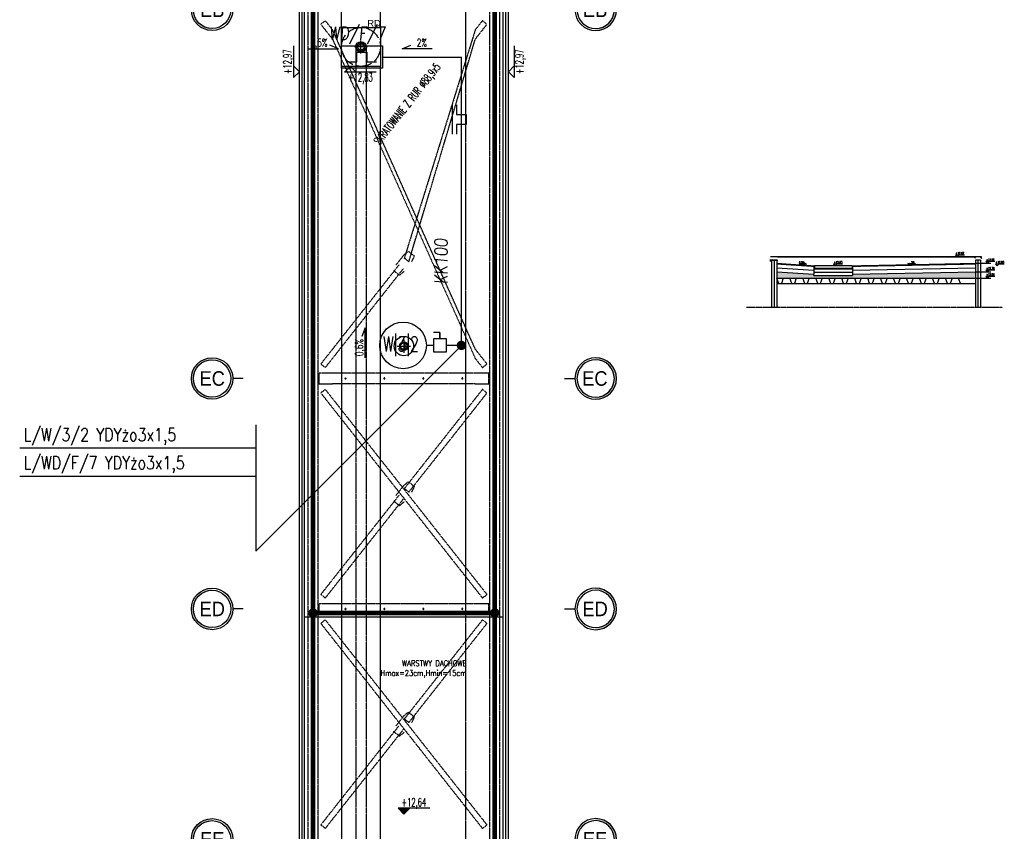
# Model space of a CAD drawing. Extents: x 3880 to 129921, y -116796 to -57711.
# Tile 44 of 110: x 51085 to 52603, y -98057 to -96807. Entities that reach past the tile are written whole.
import ezdxf
from ezdxf.enums import TextEntityAlignment as Align

# ---------------------------------------------------------------- set-up
doc = ezdxf.new("R2010")
doc.units = 0
doc.header["$LTSCALE"] = 2
for name, pattern in [('ACAD_ISO02W100', [15, 12, -3]), ('ACAD_ISO10W100', [18.5, 12, -3, 0.5, -3]), ('CENTER', [2, 1.25, -0.25, 0.25, -0.25]), ('DASHED', [0.75, 0.5, -0.25]), ('DASHED2', [0.375, 0.25, -0.125])]:
    doc.linetypes.add(name, pattern=pattern)
doc.layers.get('0').update_dxf_attribs({"color": 101, "linetype": 'CONTINUOUS'})
for name, color, linetype in [('Det-izol-w', 144, 'CONTINUOUS'), ('Det-metal', 141, 'CONTINUOUS'), ('E35', 6, 'CONTINUOUS'), ('E50', 3, 'CONTINUOUS'), ('Ins-went', 141, 'CONTINUOUS'), ('Ins-wod', 152, 'CONTINUOUS'), ('Opis-rzedne', 52, 'CONTINUOUS'), ('Opis-spadki', 61, 'CONTINUOUS'), ('Os-osie glowne', 1, 'CENTER'), ('Os-osie-opis', 2, 'CONTINUOUS'), ('Sc-beton', 7, 'CONTINUOUS'), ('Sc-izolacja term-styropian', 151, 'STYROPIAN-KA'), ('Sc-systemowe', 150, 'CONTINUOUS'), ('Sch-opis', 51, 'CONTINUOUS'), ('W-idok', 9, 'CONTINUOUS')]:
    doc.layers.add(name, color=color, linetype=linetype)
doc.styles.add('dwg_opis duży', font='ARIAL.TTF', dxfattribs={"width": 0.9})
doc.styles.add('dwg_opis podstawowy', font='romans.shx', dxfattribs={"width": 0.9})
doc.styles.add('ROMANS', font='romans', dxfattribs={"width": 0.85})
doc.styles.add('TYTUL2', font='ARIAL.TTF')
doc.linetypes.add('BATTING', pattern='A,0.0001,-0.1,[134,ltypeshp.shx,S=0.1,R=0,X=-0.1,Y=0],-0.2,[134,ltypeshp.shx,S=0.1,R=180,X=0.1,Y=0],-0.1', length=0.4001)
doc.linetypes.add('STYROPIAN-KA', pattern='A,0.0001,-0.1,[135,ltypeshp.shx,S=0.1,R=0,X=-0.1,Y=0],0,[135,ltypeshp.shx,S=0.1,R=180,X=0.1,Y=0],-0.1', length=0.2001)

# ---------------------------------------------------------------- blocks, each defined once
blk = doc.blocks.new('A$C5F9C5678')
at = {"layer": 'E35'}
for p, q in [((-39.2, 9.9), (-39.2, 24.9)), ((-39.2, 24.9), (-24.2, 24.9)), ((-24.2, 24.9), (-24.2, 9.9)), ((-54.2, 9.9), (-39.2, 9.9)), ((-24.2, 9.9), (-9.2, 9.9))]:
    blk.add_line(p, q, dxfattribs=at)
blk.add_lwpolyline([(-63.3, 34.4), (0, 34.4), (0, 0), (-63.3, 0)], close=True, dxfattribs=at)
blk = doc.blocks.new('A$C396C56EA')
at = {"layer": 'E35'}
for p, q in [((0, 0), (45, 0)), ((0, -6.9), (15, -6.9)), ((15, -6.9), (15, -21.9)), ((30, -21.9), (30, -6.9)), ((30, -6.9), (45, -6.9)), ((15, -21.9), (30, -21.9))]:
    blk.add_line(p, q, dxfattribs=at)
blk = doc.blocks.new('_kgjdskfgjkfh')
at = {"linetype": 'ACAD_ISO10W100'}
for p, q in [((10, 0), (-10, 0)), ((0, 10), (0, -10))]:
    blk.add_line(p, q, dxfattribs=at)
at = {"linetype": 'Continuous', "ltscale": 7}
for p, q in [((-8, 0), (-5, 0)), ((-7.6, 2.5), (-4.8, 1.5)), ((-6.5, 4.7), (-4, 2.9)), ((-4.7, 6.5), (-2.9, 4)), ((-2.5, 7.6), (-1.5, 4.8)), ((0, 8), (0, 5)), ((2.5, 7.6), (1.5, 4.8)), ((4.7, 6.5), (2.9, 4)), ((6.5, 4.7), (4, 2.9)), ((7.6, 2.5), (4.8, 1.5)), ((8, 0), (5, 0)), ((-7.6, -2.5), (-4.8, -1.5)), ((-6.5, -4.7), (-4, -2.9)), ((-4.7, -6.5), (-2.9, -4)), ((-2.5, -7.6), (-1.5, -4.8)), ((0, -8), (0, -5)), ((2.5, -7.6), (1.5, -4.8)), ((4.7, -6.5), (2.9, -4)), ((6.5, -4.7), (4, -2.9)), ((7.6, -2.5), (4.8, -1.5))]:
    blk.add_line(p, q, dxfattribs=at)
at = {"linetype": 'ACAD_ISO02W100'}
blk.add_circle((0, 0), 30, dxfattribs=at)
at = {"linetype": 'Continuous', "ltscale": 7}
for radius in [8, 5]:
    blk.add_circle((0, 0), radius, dxfattribs=at)
blk = doc.blocks.new('_opis_osi')
blk.add_hatch(color=256).paths.add_polyline_path([(32, -32), (28.8, -32, -1), (-28.8, -32), (-32, -32, 1)])
for radius in [32, 28.8]:
    blk.add_circle((0, -32), radius)
at = {"style": 'dwg_opis duży', "width": 0.9}
blk.add_attdef('AXNAMEV', text='', height=22.4, rotation=90, dxfattribs=at).set_placement((0, -32), align=Align.MIDDLE_CENTER)
blk = doc.blocks.new('SPADKI')
at = {"ltscale": 25}
blk.add_lwpolyline([(0, 0), (0, -70), (-8, -50), (-8, -50)], dxfattribs=at)
at = {"ltscale": 25, "style": 'ROMANS', "width": 0.7}
blk.add_attdef('SP%', text='', height=18, rotation=90, dxfattribs=at).set_placement((-4.9, -24), align=Align.CENTER)
blk = doc.blocks.new('dwg_kota kons 50')
blk.add_hatch(color=256).paths.add_polyline_path([(9, 9), (-9, 9), (0, 0)])
blk.add_lwpolyline([(39.75, 9), (-9, 9), (0, 0), (9, 9)])
at = {"style": 'dwg_opis podstawowy', "width": 0.6}
blk.add_attdef('KOTA_KONS', text='', height=12.75, dxfattribs=at).set_placement((15.375, 8.25), align=Align.BOTTOM_CENTER)
blk = doc.blocks.new('dwg_kota arch 50')
blk.add_lwpolyline([(39.75, 9), (-9, 9), (0, 0), (9, 9)])
at = {"style": 'dwg_opis podstawowy', "width": 0.6}
blk.add_attdef('KOTA_ARCH', text='', height=12.75, dxfattribs=at).set_placement((15.375, 8.25), align=Align.BOTTOM_CENTER)

msp = doc.modelspace()

# ---------------------------------------------------------------- hatches: boundary and pattern name
at = {"layer": 'Sc-beton'}
h = msp.add_hatch(dxfattribs=at)
h.set_pattern_fill('DASH', color=256, scale=0.5, angle=45, style=0)
h.set_pattern_definition([(45, (7e-12, 5818.2801), (2e-16, 2.24506403), [1.5875, -1.5875])])
h.paths.add_polyline_path([(52309.13, -97204.529), (52309.13, -97198.529), (52252.271, -97194.829), (52252.271, -97204.529), (52262.271, -97204.529)])
h.paths.add_polyline_path([(52369.13, -97204.529), (52369.13, -97200.529), (52309.13, -97200.529), (52309.13, -97204.529)])
h.paths.add_polyline_path([(52558.271, -97204.529), (52558.271, -97194.829), (52369.13, -97198.529), (52369.13, -97204.529)])
h.paths.add_polyline_path([(52357.118, -97203.922), (52357.118, -97201.136), (52361.618, -97201.136), (52361.618, -97203.922)], flags=24)

# ---------------------------------------------------------------- linework, layer by layer
for points in [[(52255.271, -97212.929), (52252.271, -97204.529), (52262.271, -97204.529), (52259.271, -97212.929), (52275.271, -97212.929), (52272.271, -97204.529)], [(52252.271, -97212.929), (52558.271, -97212.929)], [(52275.271, -97212.929), (52272.271, -97204.529), (52282.271, -97204.529), (52279.271, -97212.929), (52295.271, -97212.929), (52292.271, -97204.529)], [(52295.271, -97212.929), (52292.271, -97204.529), (52302.271, -97204.529), (52299.271, -97212.929), (52315.271, -97212.929), (52312.271, -97204.529)], [(52315.271, -97212.929), (52312.271, -97204.529), (52322.271, -97204.529), (52319.271, -97212.929), (52335.271, -97212.929), (52332.271, -97204.529)], [(52335.271, -97212.929), (52332.271, -97204.529), (52342.271, -97204.529), (52339.271, -97212.929), (52355.271, -97212.929), (52352.271, -97204.529)], [(52355.271, -97212.929), (52352.271, -97204.529), (52362.271, -97204.529), (52359.271, -97212.929), (52375.271, -97212.929), (52372.271, -97204.529)], [(52375.271, -97212.929), (52372.271, -97204.529), (52382.271, -97204.529), (52379.271, -97212.929), (52395.271, -97212.929), (52392.271, -97204.529)], [(52395.271, -97212.929), (52392.271, -97204.529), (52402.271, -97204.529), (52399.271, -97212.929), (52415.271, -97212.929), (52412.271, -97204.529)], [(52415.271, -97212.929), (52412.271, -97204.529), (52422.271, -97204.529), (52419.271, -97212.929), (52435.271, -97212.929), (52432.271, -97204.529)], [(52435.271, -97212.929), (52432.271, -97204.529), (52442.271, -97204.529), (52439.271, -97212.929), (52455.271, -97212.929), (52452.271, -97204.529)], [(52455.271, -97212.929), (52452.271, -97204.529), (52462.271, -97204.529), (52459.271, -97212.929), (52475.271, -97212.929), (52472.271, -97204.529)], [(52475.271, -97212.929), (52472.271, -97204.529), (52482.271, -97204.529), (52479.271, -97212.929), (52495.271, -97212.929), (52492.271, -97204.529)], [(52495.271, -97212.929), (52492.271, -97204.529), (52502.271, -97204.529), (52499.271, -97212.929), (52515.271, -97212.929), (52512.271, -97204.529)], [(52515.271, -97212.929), (52512.271, -97204.529), (52522.271, -97204.529), (52519.271, -97212.929), (52535.271, -97212.929), (52532.271, -97204.529)]]:
    msp.add_lwpolyline(points)
at = {"linetype": 'DASHED', "ltscale": 0.5}
msp.add_lwpolyline([(52205.42, -97249.521), (52599.941, -97249.521)], dxfattribs=at)
at = {"layer": 'Det-izol-w'}
for points in [[(52252.271, -97181.802), (52310.13, -97185.567)], [(52252.271, -97182.303), (52309.63, -97186.035)], [(52309.63, -97186.035), (52309.63, -97190.029)], [(52310.13, -97185.567), (52310.13, -97189.529)], [(52368.13, -97185.546), (52558.271, -97181.827)], [(52368.13, -97185.546), (52368.13, -97189.529)], [(52368.63, -97186.037), (52558.271, -97182.327)], [(52368.63, -97186.037), (52368.63, -97190.029)], [(52309.63, -97190.029), (52368.63, -97190.029)], [(52310.13, -97189.529), (52368.13, -97189.529)]]:
    msp.add_lwpolyline(points, dxfattribs=at)
at = {"layer": 'Det-izol-w', "linetype": 'DASHED2', "ltscale": 0.5}
for points in [[(52252.271, -97182.052), (52309.88, -97185.801)], [(52252.271, -97182.553), (52309.38, -97186.27)], [(52309.38, -97186.27), (52309.38, -97190.279)], [(52309.88, -97185.801), (52309.88, -97189.779)], [(52368.38, -97185.791), (52558.271, -97182.077)], [(52368.38, -97185.791), (52368.38, -97189.779)], [(52368.88, -97186.282), (52558.271, -97182.577)], [(52368.88, -97186.282), (52368.88, -97190.279)], [(52309.38, -97190.279), (52368.88, -97190.279)], [(52309.88, -97189.779), (52368.38, -97189.779)]]:
    msp.add_lwpolyline(points, dxfattribs=at)
at = {"layer": 'Det-metal', "linetype": 'DASHED', "ltscale": 0.5}
for p, q in [((51529.547, -96615.816), (51529.547, -98599.82)), ((51545.547, -98599.82), (51545.547, -96615.816)), ((51809.547, -96615.816), (51809.547, -98599.82)), ((51825.547, -98599.82), (51825.547, -96615.816)), ((51556.469, -96808.128), (51549.489, -96813.633)), ((51567.547, -96822.174), (51556.469, -96808.128)), ((51798.626, -96808.128), (51787.547, -96822.174)), ((51805.606, -96813.634), (51798.713, -96808.197)), ((51549.489, -96813.633), (51567.547, -96836.529)), ((51787.547, -97314.106), (51567.547, -96822.174)), ((51787.547, -96822.174), (51678.167, -97173.857)), ((51787.547, -96836.529), (51805.606, -96813.634)), ((51567.547, -96836.529), (51787.547, -97328.462)), ((51685.147, -97179.363), (51787.547, -96836.529)), ((51677.233, -97169.3), (51665.299, -97184.431)), ((51684.377, -97163.472), (51677.233, -97169.3)), ((51685.147, -97179.363), (51678.167, -97173.857)), ((51693.799, -97170.904), (51684.377, -97163.472)), ((51689.796, -97179.209), (51693.799, -97170.904)), ((51669.948, -97184.277), (51567.547, -97314.106)), ((51567.547, -97328.462), (51676.928, -97189.783)), ((51661.296, -97192.736), (51670.718, -97200.168)), ((51670.718, -97200.168), (51677.862, -97194.34)), ((51567.547, -97314.106), (51549.489, -97337.002)), ((51805.606, -97337.002), (51787.547, -97314.106)), ((51556.469, -97342.508), (51549.489, -97337.002)), ((51556.469, -97342.508), (51567.547, -97328.462)), ((51787.547, -97328.462), (51798.626, -97342.508)), ((51798.626, -97342.508), (51805.606, -97337.002)), ((51567.547, -97351.32), (51546.547, -97351.32)), ((51546.547, -97351.32), (51546.547, -97367.32)), ((51787.547, -97351.32), (51567.547, -97351.32)), ((51808.547, -97351.32), (51787.547, -97351.32)), ((51808.547, -97367.32), (51808.547, -97351.32)), ((51546.547, -97367.32), (51567.547, -97367.32)), ((51787.547, -97367.32), (51567.547, -97367.32)), ((51586.768, -97359.142), (51586.747, -97359.32)), ((51586.747, -97359.32), (51586.768, -97359.498)), ((51586.827, -97358.973), (51586.768, -97359.142)), ((51586.768, -97359.498), (51586.827, -97359.667)), ((51586.922, -97358.821), (51586.827, -97358.973)), ((51586.827, -97359.667), (51586.922, -97359.818)), ((51587.049, -97358.694), (51586.922, -97358.821)), ((51586.922, -97359.818), (51587.049, -97359.945)), ((51587.2, -97358.599), (51587.049, -97358.694)), ((51587.049, -97359.945), (51587.2, -97360.041)), ((51587.369, -97358.54), (51587.2, -97358.599)), ((51587.2, -97360.041), (51587.369, -97360.1)), ((51587.547, -97358.52), (51587.369, -97358.54)), ((51587.369, -97360.1), (51587.547, -97360.12)), ((51587.725, -97358.54), (51587.547, -97358.52)), ((51587.547, -97360.12), (51587.725, -97360.1)), ((51587.895, -97358.599), (51587.725, -97358.54)), ((51587.725, -97360.1), (51587.895, -97360.041)), ((51588.046, -97358.694), (51587.895, -97358.599)), ((51587.895, -97360.041), (51588.046, -97359.945)), ((51588.173, -97358.821), (51588.046, -97358.694)), ((51588.046, -97359.945), (51588.173, -97359.818)), ((51588.268, -97358.973), (51588.173, -97358.821)), ((51588.173, -97359.818), (51588.268, -97359.667)), ((51588.327, -97359.142), (51588.268, -97358.973)), ((51588.268, -97359.667), (51588.327, -97359.498)), ((51588.347, -97359.32), (51588.327, -97359.142)), ((51588.327, -97359.498), (51588.347, -97359.32)), ((51646.768, -97359.142), (51646.747, -97359.32)), ((51646.747, -97359.32), (51646.768, -97359.498)), ((51646.827, -97358.973), (51646.768, -97359.142)), ((51646.768, -97359.498), (51646.827, -97359.667)), ((51646.922, -97358.821), (51646.827, -97358.973)), ((51646.827, -97359.667), (51646.922, -97359.818)), ((51647.049, -97358.694), (51646.922, -97358.821)), ((51646.922, -97359.818), (51647.049, -97359.945)), ((51647.2, -97358.599), (51647.049, -97358.694)), ((51647.049, -97359.945), (51647.2, -97360.041)), ((51647.369, -97358.54), (51647.2, -97358.599)), ((51647.2, -97360.041), (51647.369, -97360.1)), ((51647.547, -97358.52), (51647.369, -97358.54)), ((51647.369, -97360.1), (51647.547, -97360.12)), ((51647.725, -97358.54), (51647.547, -97358.52)), ((51647.547, -97360.12), (51647.725, -97360.1)), ((51647.895, -97358.599), (51647.725, -97358.54)), ((51647.725, -97360.1), (51647.895, -97360.041)), ((51648.046, -97358.694), (51647.895, -97358.599)), ((51647.895, -97360.041), (51648.046, -97359.945)), ((51648.173, -97358.821), (51648.046, -97358.694)), ((51648.046, -97359.945), (51648.173, -97359.818)), ((51648.268, -97358.973), (51648.173, -97358.821)), ((51648.173, -97359.818), (51648.268, -97359.667)), ((51648.327, -97359.142), (51648.268, -97358.973)), ((51648.268, -97359.667), (51648.327, -97359.498)), ((51648.347, -97359.32), (51648.327, -97359.142)), ((51648.327, -97359.498), (51648.347, -97359.32)), ((51706.768, -97359.142), (51706.747, -97359.32)), ((51706.747, -97359.32), (51706.768, -97359.498)), ((51706.827, -97358.973), (51706.768, -97359.142)), ((51706.768, -97359.498), (51706.827, -97359.667)), ((51706.922, -97358.821), (51706.827, -97358.973)), ((51706.827, -97359.667), (51706.922, -97359.818)), ((51707.049, -97358.694), (51706.922, -97358.821)), ((51706.922, -97359.818), (51707.049, -97359.945)), ((51707.2, -97358.599), (51707.049, -97358.694)), ((51707.049, -97359.945), (51707.2, -97360.041)), ((51707.369, -97358.54), (51707.2, -97358.599)), ((51707.2, -97360.041), (51707.369, -97360.1)), ((51707.547, -97358.52), (51707.369, -97358.54)), ((51707.369, -97360.1), (51707.547, -97360.12)), ((51707.725, -97358.54), (51707.547, -97358.52)), ((51707.547, -97360.12), (51707.725, -97360.1)), ((51707.895, -97358.599), (51707.725, -97358.54)), ((51707.725, -97360.1), (51707.895, -97360.041)), ((51708.046, -97358.694), (51707.895, -97358.599)), ((51707.895, -97360.041), (51708.046, -97359.945)), ((51708.173, -97358.821), (51708.046, -97358.694)), ((51708.046, -97359.945), (51708.173, -97359.818)), ((51708.268, -97358.973), (51708.173, -97358.821)), ((51708.173, -97359.818), (51708.268, -97359.667)), ((51708.327, -97359.142), (51708.268, -97358.973)), ((51708.268, -97359.667), (51708.327, -97359.498)), ((51708.347, -97359.32), (51708.327, -97359.142)), ((51708.327, -97359.498), (51708.347, -97359.32)), ((51766.768, -97359.142), (51766.747, -97359.32)), ((51766.747, -97359.32), (51766.768, -97359.498)), ((51766.827, -97358.973), (51766.768, -97359.142)), ((51766.768, -97359.498), (51766.827, -97359.667)), ((51766.922, -97358.821), (51766.827, -97358.973)), ((51766.827, -97359.667), (51766.922, -97359.818)), ((51767.049, -97358.694), (51766.922, -97358.821)), ((51766.922, -97359.818), (51767.049, -97359.945)), ((51767.2, -97358.599), (51767.049, -97358.694)), ((51767.049, -97359.945), (51767.2, -97360.041)), ((51767.369, -97358.54), (51767.2, -97358.599)), ((51767.2, -97360.041), (51767.369, -97360.1)), ((51767.547, -97358.52), (51767.369, -97358.54)), ((51767.369, -97360.1), (51767.547, -97360.12)), ((51767.725, -97358.54), (51767.547, -97358.52)), ((51767.547, -97360.12), (51767.725, -97360.1)), ((51767.895, -97358.599), (51767.725, -97358.54)), ((51767.725, -97360.1), (51767.895, -97360.041)), ((51768.046, -97358.694), (51767.895, -97358.599)), ((51767.895, -97360.041), (51768.046, -97359.945)), ((51768.173, -97358.821), (51768.046, -97358.694)), ((51768.046, -97359.945), (51768.173, -97359.818)), ((51768.268, -97358.973), (51768.173, -97358.821)), ((51768.173, -97359.818), (51768.268, -97359.667)), ((51768.327, -97359.142), (51768.268, -97358.973)), ((51768.268, -97359.667), (51768.327, -97359.498)), ((51768.347, -97359.32), (51768.327, -97359.142)), ((51768.327, -97359.498), (51768.347, -97359.32)), ((51787.547, -97367.32), (51808.547, -97367.32)), ((51556.469, -97376.132), (51549.489, -97381.637)), ((51549.489, -97381.637), (51567.547, -97404.533)), ((51567.547, -97390.178), (51556.469, -97376.132)), ((51798.626, -97376.132), (51787.547, -97390.178)), ((51787.547, -97404.533), (51805.606, -97381.637)), ((51805.606, -97381.637), (51798.713, -97376.201)), ((51787.547, -97669.106), (51567.547, -97390.178)), ((51787.547, -97390.178), (51678.167, -97528.857)), ((51567.547, -97404.533), (51787.547, -97683.462)), ((51685.147, -97534.363), (51787.547, -97404.533)), ((51684.377, -97518.472), (51677.233, -97524.3)), ((51693.799, -97525.904), (51684.377, -97518.472)), ((51677.233, -97524.3), (51665.299, -97539.431)), ((51685.147, -97534.363), (51678.167, -97528.857)), ((51689.796, -97534.209), (51693.799, -97525.904)), ((51669.948, -97539.277), (51567.547, -97669.106)), ((51567.547, -97683.462), (51676.928, -97544.783)), ((51661.296, -97547.736), (51670.718, -97555.168)), ((51670.718, -97555.168), (51677.862, -97549.34)), ((51567.547, -97669.106), (51549.489, -97692.002)), ((51805.606, -97692.002), (51787.547, -97669.106)), ((51556.469, -97697.508), (51567.547, -97683.462)), ((51787.547, -97683.462), (51798.626, -97697.508)), ((51556.469, -97697.508), (51549.489, -97692.002)), ((51798.626, -97697.508), (51805.606, -97692.002)), ((51567.547, -97706.32), (51546.547, -97706.32)), ((51546.547, -97706.32), (51546.547, -97722.32)), ((51787.547, -97706.32), (51567.547, -97706.32)), ((51586.768, -97714.142), (51586.747, -97714.32)), ((51586.747, -97714.32), (51586.768, -97714.498)), ((51586.827, -97713.973), (51586.768, -97714.142)), ((51586.768, -97714.498), (51586.827, -97714.667)), ((51586.922, -97713.821), (51586.827, -97713.973)), ((51586.827, -97714.667), (51586.922, -97714.819)), ((51587.049, -97713.694), (51586.922, -97713.821)), ((51586.922, -97714.819), (51587.049, -97714.945)), ((51587.2, -97713.599), (51587.049, -97713.694)), ((51587.049, -97714.945), (51587.2, -97715.041)), ((51587.369, -97713.54), (51587.2, -97713.599)), ((51587.2, -97715.041), (51587.369, -97715.1)), ((51587.547, -97713.52), (51587.369, -97713.54)), ((51587.369, -97715.1), (51587.547, -97715.12)), ((51587.725, -97713.54), (51587.547, -97713.52)), ((51587.547, -97715.12), (51587.725, -97715.1)), ((51587.895, -97713.599), (51587.725, -97713.54)), ((51587.725, -97715.1), (51587.895, -97715.041)), ((51588.046, -97713.694), (51587.895, -97713.599)), ((51587.895, -97715.041), (51588.046, -97714.945)), ((51588.173, -97713.821), (51588.046, -97713.694)), ((51588.046, -97714.945), (51588.173, -97714.819)), ((51588.268, -97713.973), (51588.173, -97713.821)), ((51588.173, -97714.819), (51588.268, -97714.667)), ((51588.327, -97714.142), (51588.268, -97713.973)), ((51588.268, -97714.667), (51588.327, -97714.498)), ((51588.347, -97714.32), (51588.327, -97714.142)), ((51588.327, -97714.498), (51588.347, -97714.32)), ((51646.768, -97714.142), (51646.747, -97714.32)), ((51646.747, -97714.32), (51646.768, -97714.498)), ((51646.827, -97713.973), (51646.768, -97714.142)), ((51646.768, -97714.498), (51646.827, -97714.667)), ((51646.922, -97713.821), (51646.827, -97713.973)), ((51646.827, -97714.667), (51646.922, -97714.819)), ((51647.049, -97713.694), (51646.922, -97713.821)), ((51646.922, -97714.819), (51647.049, -97714.945)), ((51647.2, -97713.599), (51647.049, -97713.694)), ((51647.049, -97714.945), (51647.2, -97715.041)), ((51647.369, -97713.54), (51647.2, -97713.599)), ((51647.2, -97715.041), (51647.369, -97715.1)), ((51647.547, -97713.52), (51647.369, -97713.54)), ((51647.369, -97715.1), (51647.547, -97715.12)), ((51647.725, -97713.54), (51647.547, -97713.52)), ((51647.547, -97715.12), (51647.725, -97715.1)), ((51647.895, -97713.599), (51647.725, -97713.54)), ((51647.725, -97715.1), (51647.895, -97715.041)), ((51648.046, -97713.694), (51647.895, -97713.599)), ((51647.895, -97715.041), (51648.046, -97714.945)), ((51648.173, -97713.821), (51648.046, -97713.694)), ((51648.046, -97714.945), (51648.173, -97714.819)), ((51648.268, -97713.973), (51648.173, -97713.821)), ((51648.173, -97714.819), (51648.268, -97714.667)), ((51648.327, -97714.142), (51648.268, -97713.973)), ((51648.268, -97714.667), (51648.327, -97714.498)), ((51648.347, -97714.32), (51648.327, -97714.142)), ((51648.327, -97714.498), (51648.347, -97714.32)), ((51706.768, -97714.142), (51706.747, -97714.32)), ((51706.747, -97714.32), (51706.768, -97714.498)), ((51706.827, -97713.973), (51706.768, -97714.142)), ((51706.768, -97714.498), (51706.827, -97714.667)), ((51706.922, -97713.821), (51706.827, -97713.973)), ((51706.827, -97714.667), (51706.922, -97714.819)), ((51707.049, -97713.694), (51706.922, -97713.821)), ((51706.922, -97714.819), (51707.049, -97714.945)), ((51707.2, -97713.599), (51707.049, -97713.694)), ((51707.049, -97714.945), (51707.2, -97715.041)), ((51707.369, -97713.54), (51707.2, -97713.599)), ((51707.2, -97715.041), (51707.369, -97715.1)), ((51707.547, -97713.52), (51707.369, -97713.54)), ((51707.369, -97715.1), (51707.547, -97715.12)), ((51707.725, -97713.54), (51707.547, -97713.52)), ((51707.547, -97715.12), (51707.725, -97715.1)), ((51707.895, -97713.599), (51707.725, -97713.54)), ((51707.725, -97715.1), (51707.895, -97715.041)), ((51708.046, -97713.694), (51707.895, -97713.599)), ((51707.895, -97715.041), (51708.046, -97714.945)), ((51708.173, -97713.821), (51708.046, -97713.694)), ((51708.046, -97714.945), (51708.173, -97714.819)), ((51708.268, -97713.973), (51708.173, -97713.821)), ((51708.173, -97714.819), (51708.268, -97714.667)), ((51708.327, -97714.142), (51708.268, -97713.973)), ((51708.268, -97714.667), (51708.327, -97714.498)), ((51708.347, -97714.32), (51708.327, -97714.142)), ((51708.327, -97714.498), (51708.347, -97714.32)), ((51766.768, -97714.142), (51766.747, -97714.32)), ((51766.747, -97714.32), (51766.768, -97714.498)), ((51766.827, -97713.973), (51766.768, -97714.142)), ((51766.768, -97714.498), (51766.827, -97714.667)), ((51766.922, -97713.821), (51766.827, -97713.973)), ((51766.827, -97714.667), (51766.922, -97714.819)), ((51767.049, -97713.694), (51766.922, -97713.821)), ((51766.922, -97714.819), (51767.049, -97714.945)), ((51767.2, -97713.599), (51767.049, -97713.694)), ((51767.049, -97714.945), (51767.2, -97715.041)), ((51767.369, -97713.54), (51767.2, -97713.599)), ((51767.2, -97715.041), (51767.369, -97715.1)), ((51767.547, -97713.52), (51767.369, -97713.54)), ((51767.369, -97715.1), (51767.547, -97715.12)), ((51767.725, -97713.54), (51767.547, -97713.52)), ((51767.547, -97715.12), (51767.725, -97715.1)), ((51767.895, -97713.599), (51767.725, -97713.54)), ((51767.725, -97715.1), (51767.895, -97715.041)), ((51768.046, -97713.694), (51767.895, -97713.599)), ((51767.895, -97715.041), (51768.046, -97714.945)), ((51768.173, -97713.821), (51768.046, -97713.694)), ((51768.046, -97714.945), (51768.173, -97714.819)), ((51768.268, -97713.973), (51768.173, -97713.821)), ((51768.173, -97714.819), (51768.268, -97714.667)), ((51768.327, -97714.142), (51768.268, -97713.973)), ((51768.268, -97714.667), (51768.327, -97714.498)), ((51768.347, -97714.32), (51768.327, -97714.142)), ((51768.327, -97714.498), (51768.347, -97714.32)), ((51808.547, -97706.32), (51787.547, -97706.32)), ((51808.547, -97722.32), (51808.547, -97706.32)), ((51546.547, -97722.32), (51567.547, -97722.32)), ((51556.469, -97731.132), (51549.489, -97736.637)), ((51567.547, -97745.178), (51556.469, -97731.132)), ((51787.547, -97722.32), (51567.547, -97722.32)), ((51787.547, -97722.32), (51808.547, -97722.32)), ((51798.626, -97731.132), (51787.547, -97745.178)), ((51805.606, -97736.637), (51798.713, -97731.201)), ((51549.489, -97736.637), (51567.547, -97759.533)), ((51787.547, -98024.106), (51567.547, -97745.178)), ((51787.547, -97745.178), (51678.167, -97883.857)), ((51787.547, -97759.533), (51805.606, -97736.637)), ((51567.547, -97759.533), (51787.547, -98038.462)), ((51685.147, -97889.363), (51787.547, -97759.533)), ((51677.233, -97879.3), (51665.299, -97894.431)), ((51684.377, -97873.472), (51677.233, -97879.3)), ((51685.147, -97889.363), (51678.167, -97883.857)), ((51693.799, -97880.904), (51684.377, -97873.472)), ((51689.796, -97889.209), (51693.799, -97880.904)), ((51669.948, -97894.277), (51567.547, -98024.106)), ((51567.547, -98038.462), (51676.928, -97899.783)), ((51661.296, -97902.736), (51670.718, -97910.168)), ((51670.718, -97910.168), (51677.862, -97904.34)), ((51567.547, -98024.106), (51549.489, -98047.002)), ((51556.469, -98052.508), (51567.547, -98038.462)), ((51805.606, -98047.002), (51787.547, -98024.106)), ((51787.547, -98038.462), (51798.626, -98052.508)), ((51556.469, -98052.508), (51549.489, -98047.002)), ((51798.626, -98052.508), (51805.606, -98047.002))]:
    msp.add_line(p, q, dxfattribs=at)
at = {"layer": 'E35', "ltscale": 0.5}
msp.add_line((51733.042, -97288.302), (51723.042, -97288.302), dxfattribs=at)
at = {"layer": 'E35'}
for p, q in [((51449.346, -97625.114), (51766.158, -97308.302)), ((51449.346, -97430.729), (51449.346, -97625.114)), ((51449.346, -97466.824), (51085.444, -97466.824)), ((51449.346, -97510.15), (51085.444, -97510.15))]:
    msp.add_line(p, q, dxfattribs=at)
at = {"layer": 'E35', "ltscale": 0.5}
for points in [[(51733.042, -97298.302), (51733.042, -97288.302), (51733.042, -97288.302), (51733.042, -97298.302)], [(51743.042, -97318.302), (51743.042, -97298.302), (51723.042, -97298.302), (51723.042, -97318.302)]]:
    msp.add_lwpolyline(points, close=True, dxfattribs=at)
at = {"layer": 'E50'}
for p, q in [((51644.43, -96864.112), (51766.087, -96864.112)), ((51766.087, -97308.302), (51766.087, -96864.112)), ((51723.042, -97308.302), (51712.277, -97308.302)), ((51766.158, -97308.302), (51743.042, -97308.302))]:
    msp.add_line(p, q, dxfattribs=at)
at = {"layer": 'E50', "const_width": 7}
for points in [[(51537.547, -96355.492), (51537.547, -101998.505)], [(51817.547, -96355.492), (51817.572, -101998.505)], [(51537.547, -97720.505), (51817.547, -97720.505)]]:
    msp.add_lwpolyline(points, dxfattribs=at)
for points in [[(51762.408, -97308.302, -1), (51769.908, -97308.302, -1)], [(51533.797, -97720.505, -1), (51541.297, -97720.505, -1)], [(51813.797, -97720.505, -1), (51821.297, -97720.505, -1)]]:
    msp.add_lwpolyline(points, format="xyb", close=True, dxfattribs=at)
at = {"layer": 'E50', "color": 6}
msp.add_circle((51676.368, -97308.302), 35.909, dxfattribs=at)
at = {"layer": 'Ins-went'}
for p, q in [((51667.155, -97309.388), (51687.94, -97309.388)), ((51677.547, -97298.995), (51677.547, -97319.78))]:
    msp.add_line(p, q, dxfattribs=at)
for radius in [15, 6.6, 5]:
    msp.add_circle((51677.547, -97309.388), radius, dxfattribs=at)
at = {"layer": 'Ins-wod'}
for points in [[(51516.547, -102029.82), (51516.547, -96290.837)], [(51838.547, -102029.82), (51838.547, -96290.837)], [(52244.271, -97176.802), (52244.271, -97249.521)], [(52244.271, -97176.802), (52252.271, -97176.802)], [(52248.271, -97176.802), (52248.271, -97249.521)], [(52252.271, -97176.802), (52252.271, -97249.521)], [(52558.271, -97176.802), (52558.271, -97249.521)], [(52566.271, -97176.802), (52558.271, -97176.802)], [(52562.271, -97176.802), (52562.271, -97249.521)], [(52566.271, -97176.802), (52566.271, -97249.521)]]:
    msp.add_lwpolyline(points, dxfattribs=at)
at = {"layer": 'Ins-wod', "linetype": 'DASHED', "ltscale": 0.5}
for points in [[(51603.406, -96848.501), (51603.406, -102167.82)], [(51619.406, -96848.501), (51619.406, -102151.82)]]:
    msp.add_lwpolyline(points, dxfattribs=at)
at = {"layer": 'Opis-rzedne'}
for points in [[(52558.271, -97181.827), (52582.2, -97181.827)], [(52558.271, -97194.829), (52582.2, -97194.829)], [(52558.271, -97204.529), (52582.2, -97204.529)]]:
    msp.add_lwpolyline(points, dxfattribs=at)
at = {"layer": 'Os-osie glowne'}
for points in [[(51537.547, -95788.505), (51537.547, -103392.711)], [(51772.547, -95788.505), (51772.547, -102137.034)]]:
    msp.add_lwpolyline(points, dxfattribs=at)
at = {"layer": 'Os-osie-opis'}
for points in [[(51429.982, -97359.32), (51413.982, -97359.32)], [(51925.113, -97359.32), (51941.113, -97359.32)], [(51429.982, -97714.32), (51413.982, -97714.32)], [(51925.113, -97714.32), (51941.113, -97714.32)]]:
    msp.add_lwpolyline(points, dxfattribs=at)
at = {"layer": 'Sc-beton'}
for points in [[(52252.271, -97194.829), (52309.13, -97198.529)], [(52309.13, -97200.529), (52309.13, -97198.529)], [(52309.13, -97200.529), (52369.13, -97200.529)], [(52369.13, -97198.529), (52558.271, -97194.829)], [(52369.13, -97198.527), (52369.13, -97200.529)], [(52252.271, -97204.529), (52558.271, -97204.529)]]:
    msp.add_lwpolyline(points, dxfattribs=at)
at = {"layer": 'Sc-izolacja term-styropian', "linetype": 'ByBlock'}
for points in [[(52252.271, -97182.804), (52309.13, -97186.504)], [(52309.13, -97186.504), (52309.13, -97198.529)], [(52369.13, -97186.527), (52558.271, -97182.827)], [(52369.13, -97186.527), (52369.13, -97198.529)], [(52309.13, -97190.529), (52369.13, -97190.529)]]:
    msp.add_lwpolyline(points, dxfattribs=at)
at = {"layer": 'Sc-izolacja term-styropian', "linetype": 'BATTING', "ltscale": 0.3}
for points in [[(52252.271, -97188.817), (52309.13, -97192.517)], [(52369.13, -97192.528), (52558.271, -97188.828)]]:
    msp.add_lwpolyline(points, dxfattribs=at)
at = {"layer": 'Sc-izolacja term-styropian', "linetype": 'BATTING', "ltscale": 0.25}
msp.add_lwpolyline([(52309.13, -97195.529), (52369.13, -97195.529)], dxfattribs=at)
at = {"layer": 'Sc-systemowe'}
for points in [[(51516.547, -99157.82), (51516.547, -96282.32)], [(51520.547, -99157.82), (51520.547, -96282.32)], [(51524.547, -99157.82), (51524.547, -96282.32)], [(51830.547, -99157.82), (51830.547, -96282.32)], [(51834.547, -99157.82), (51834.547, -96282.32)], [(51838.547, -99157.82), (51838.547, -96282.32)]]:
    msp.add_lwpolyline(points, dxfattribs=at)
at = {"layer": 'W-idok'}
for points in [[(51581.406, -96818.501), (51581.406, -96300.022)], [(51641.406, -96818.501), (51641.406, -96300.022)], [(51581.406, -96878.501), (51581.406, -98361.246)], [(51641.406, -98361.246), (51641.406, -96878.501)], [(52567.811, -97171.802), (52242.731, -97171.802)], [(52253.055, -97172.112), (52557.497, -97172.112)], [(52566.271, -97172.453), (52566.271, -97172.453), (52567.811, -97174.48), (52567.811, -97171.802), (52557.497, -97172.112), (52557.497, -97173.805), (52558.271, -97172.453)], [(52244.271, -97176.802), (52244.271, -97176.802), (52242.731, -97178.829), (52242.731, -97176.151), (52253.045, -97176.461), (52253.045, -97178.154), (52252.271, -97176.802)], [(52368.13, -97185.546), (52310.13, -97185.567)]]:
    msp.add_lwpolyline(points, dxfattribs=at)
msp.add_lwpolyline([(51581.406, -96818.501), (51641.406, -96818.501), (51641.406, -96878.501), (51581.406, -96878.501)], close=True, dxfattribs=at)
at = {"layer": 'W-idok', "linetype": 'DASHED', "ltscale": 0.7}
msp.add_lwpolyline([(51524.547, -97726.375), (51830.547, -97726.375)], dxfattribs=at)

# ---------------------------------------------------------------- block references
at = {"layer": 'E35'}
msp.add_blockref('A$C5F9C5678', (51644.43, -96881.296), dxfattribs=at)
at = {"layer": 'E35', "xscale": -1, "rotation": 90}
msp.add_blockref('A$C396C56EA', (51751.729, -96937.818), dxfattribs=at)
at = {"layer": 'Ins-wod', "rotation": 270}
msp.add_blockref('_kgjdskfgjkfh', (51611.406, -96848.501), dxfattribs=at)
at = {"layer": 'Opis-rzedne', "rotation": 90}
msp.add_blockref('dwg_kota arch 50', (51516.547, -96886.808), dxfattribs=at).add_auto_attribs({'KOTA_ARCH': '+12,97'})
at = {"layer": 'Opis-rzedne'}
ref = msp.add_blockref('dwg_kota arch 50', (51838.547, -96886.808), dxfattribs=dict(at, xscale=-1, rotation=270))
ref.add_attrib('KOTA_ARCH', '+12,97', dxfattribs={"layer": '0', "height": 12.75, "rotation": 90, "style": 'dwg_opis podstawowy', "width": 0.6}).set_placement((51865.619, -96871.433), align=Align.BOTTOM_CENTER)
ref = msp.add_blockref('dwg_kota arch 50', (51595.238, -96878.501), dxfattribs=dict(at, xscale=-1, rotation=180))
ref.add_attrib('KOTA_ARCH', '+12,83', dxfattribs={"layer": '0', "height": 12.75, "style": 'dwg_opis podstawowy', "width": 0.6}).set_placement((51610.613, -96905.572), align=Align.BOTTOM_CENTER)
at = {"layer": 'Opis-rzedne', "xscale": 0.2799999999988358, "yscale": 0.2799999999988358}
for name, p, zscale, values in [('dwg_kota arch 50', (52530.121, -97171.802), 0.2800000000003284, {'KOTA_ARCH': '+12,97'}), ('dwg_kota arch 50', (52342.376, -97185.557), 0.2800000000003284, {'KOTA_ARCH': '+12,83'}), ('dwg_kota arch 50', (52576.937, -97181.827), 0.2800000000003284, {'KOTA_ARCH': '+12,87'}), ('dwg_kota kons 50', (52576.937, -97194.829), 0.28, {'KOTA_KONS': '+12,74'}), ('dwg_kota arch 50', (52591.709, -97185.557), 0.2800000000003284, {'KOTA_ARCH': '+12,83'}), ('dwg_kota kons 50', (52576.937, -97204.529), 0.28, {'KOTA_KONS': '+12,64'})]:
    msp.add_blockref(name, p, dxfattribs=dict(at, zscale=zscale)).add_auto_attribs(values)
at = {"layer": 'Opis-rzedne'}
msp.add_blockref('dwg_kota kons 50', (51677.547, -98030.524), dxfattribs=at).add_auto_attribs({'KOTA_KONS': '+12,64'})
at = {"layer": 'Opis-spadki'}
ref = msp.add_blockref('SPADKI', (51530.619, -96851.34), dxfattribs=dict(at, xscale=-0.6604040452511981, yscale=0.6604040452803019, zscale=0.6604040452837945, rotation=90))
ref.add_attrib('SP%', '6,5%', dxfattribs={"layer": '0', "ltscale": 25, "height": 11.8873, "style": 'ROMANS', "width": 0.7}).set_placement((51546.5, -96848.107), align=Align.CENTER)
for p, xscale, yscale, zscale, rotation in [((51721.119, -96851.34), 0.6604040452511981, 0.6604040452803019, 0.6604040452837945, 270), ((52465.761, -97182.628), 0.1651010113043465, 0.1651010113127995, 0.1651010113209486, 271.120684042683)]:
    msp.add_blockref('SPADKI', p, dxfattribs=dict(at, xscale=xscale, yscale=yscale, zscale=zscale, rotation=rotation)).add_auto_attribs({'SP%': '2%'})
ref = msp.add_blockref('SPADKI', (52286.457, -97182.673), dxfattribs=dict(at, xscale=-0.165101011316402, yscale=0.1651010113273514, zscale=0.1651010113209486, rotation=86.27682482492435))
ref.add_attrib('SP%', '6,5%', dxfattribs={"layer": '0', "ltscale": 25, "height": 2.9718, "rotation": 356.276825, "style": 'ROMANS', "width": 0.7}).set_placement((52290.471, -97182.124), align=Align.CENTER)
ref = msp.add_blockref('SPADKI', (51617.816, -97327.658), dxfattribs=dict(at, xscale=-0.6604040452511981, yscale=0.6604040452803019, zscale=0.6604040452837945, rotation=180))
ref.add_attrib('SP%', '0,6%', dxfattribs={"layer": '0', "ltscale": 25, "height": 11.8873, "rotation": 90, "style": 'ROMANS', "width": 0.7}).set_placement((51614.583, -97311.776), align=Align.CENTER)
at = {"layer": 'Os-osie-opis'}
ref = msp.add_blockref('_opis_osi', (51413.982, -96791.316), dxfattribs=dict(at, rotation=270))
ref.add_attrib('AXNAMEV', 'EB', dxfattribs={"layer": '0', "height": 22.4, "style": 'dwg_opis duży', "width": 0.9}).set_placement((51382.147, -96791.316), align=Align.MIDDLE_CENTER)
ref = msp.add_blockref('_opis_osi', (51941.113, -96791.316), dxfattribs=dict(at, xscale=-1, rotation=90))
ref.add_attrib('AXNAMEV', 'EB', dxfattribs={"layer": '0', "height": 22.4, "style": 'dwg_opis duży', "width": 0.9}).set_placement((51972.219, -96791.316), align=Align.MIDDLE_CENTER)
ref = msp.add_blockref('_opis_osi', (51413.982, -97359.32), dxfattribs=dict(at, rotation=270))
ref.add_attrib('AXNAMEV', 'EC', dxfattribs={"layer": '0', "height": 22.4, "style": 'dwg_opis duży', "width": 0.9}).set_placement((51382.147, -97359.32), align=Align.MIDDLE_CENTER)
ref = msp.add_blockref('_opis_osi', (51941.113, -97359.32), dxfattribs=dict(at, xscale=-1, rotation=90))
ref.add_attrib('AXNAMEV', 'EC', dxfattribs={"layer": '0', "height": 22.4, "style": 'dwg_opis duży', "width": 0.9}).set_placement((51971.834, -97359.32), align=Align.MIDDLE_CENTER)
ref = msp.add_blockref('_opis_osi', (51413.982, -97714.32), dxfattribs=dict(at, rotation=270))
ref.add_attrib('AXNAMEV', 'ED', dxfattribs={"layer": '0', "height": 22.4, "style": 'dwg_opis duży', "width": 0.9}).set_placement((51382.147, -97714.32), align=Align.MIDDLE_CENTER)
ref = msp.add_blockref('_opis_osi', (51941.113, -97714.32), dxfattribs=dict(at, xscale=-1, rotation=90))
ref.add_attrib('AXNAMEV', 'ED', dxfattribs={"layer": '0', "height": 22.4, "style": 'dwg_opis duży', "width": 0.9}).set_placement((51972.219, -97714.32), align=Align.MIDDLE_CENTER)
ref = msp.add_blockref('_opis_osi', (51413.982, -98069.32), dxfattribs=dict(at, rotation=270))
ref.add_attrib('AXNAMEV', 'EE', dxfattribs={"layer": '0', "height": 22.4, "style": 'dwg_opis duży', "width": 0.9}).set_placement((51382.147, -98069.32), align=Align.MIDDLE_CENTER)
ref = msp.add_blockref('_opis_osi', (51941.113, -98069.32), dxfattribs=dict(at, xscale=-1, rotation=90))
ref.add_attrib('AXNAMEV', 'EE', dxfattribs={"layer": '0', "height": 22.4, "style": 'dwg_opis duży', "width": 0.9}).set_placement((51972.232, -98069.32), align=Align.MIDDLE_CENTER)

# ---------------------------------------------------------------- texts
at = {"layer": 'E35', "style": 'ROMANS', "oblique": 5, "width": 0.8}
msp.add_text('WD/F/7', height=20, dxfattribs=at).set_placement((51562.103, -96837.713))
msp.add_text('KK100', height=20, rotation=90, dxfattribs=at).set_placement((51744.866, -97213.777))
at = {"layer": 'E35', "style": 'ROMANS'}
for s, height, width, p in [('W|3|2', 23, 0.7, (51645.413, -97317.502)), ('L/W/3/2 YDYżo3x1,5', 20, 0.8, (51091.571, -97455.874)), ('L/WD/F/7 YDYżo3x1,5', 20, 0.8, (51091.571, -97499.2))]:
    msp.add_text(s, height=height, dxfattribs=dict(at, width=width)).set_placement(p)
at = {"layer": 'Ins-wod', "insert": (51621.173, -96806.952), "char_height": 10.2123, "width": 1336.21749, "attachment_point": 1, "style": 'TYTUL2'}
msp.add_mtext('RD', dxfattribs=at)
at = {"layer": 'Opis-rzedne', "style": 'dwg_opis podstawowy', "width": 0.6}
msp.add_text('SKRATOWANIE Z RUR %%C88,9x5', height=12.75, rotation=51.736011, dxfattribs=at).set_placement((51682.448, -96936.187), align=Align.MIDDLE_CENTER)
at = {"layer": 'Sch-opis', "insert": (51774.258, -97793.594), "char_height": 9, "width": 203.76147, "attachment_point": 3, "style": 'ROMANS'}
msp.add_mtext('WARSTWY DACHOWE\\PHmax=23cm,Hmin=15cm', dxfattribs=at)

doc.saveas('drawing.dxf')
